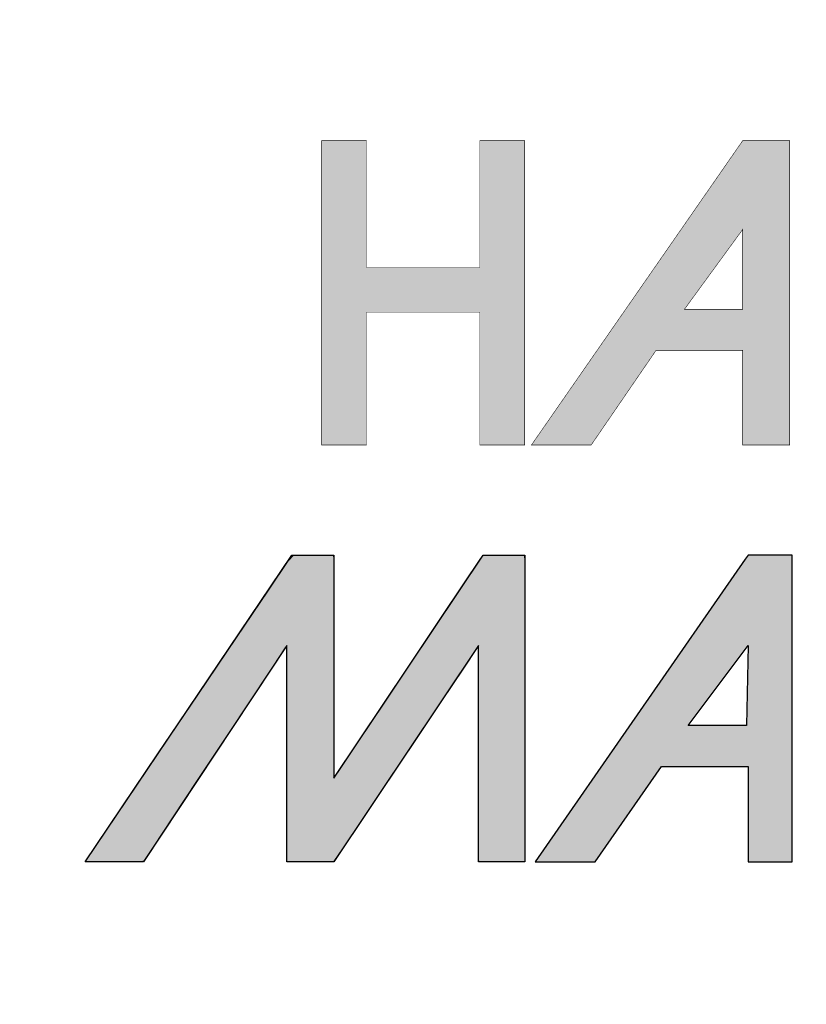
# Model space of a CAD drawing. Header units: inches. Extents: x 0 to 100, y 0 to 75.
# Tile 5 of 13: x 86.03 to 89.18, y 3.94 to 7.89. Entities that reach past the tile are written whole.
import ezdxf
from ezdxf import colors
from ezdxf.entities.mleader import LeaderData, LeaderLine
from ezdxf.math import Vec2, Vec3

# ---------------------------------------------------------------- set-up
doc = ezdxf.new("R2010")
doc.units = ezdxf.units.IN
doc.header["$MEASUREMENT"] = 0
doc.layers.add('Default', color=7, linetype='Continuous')

# ---------------------------------------------------------------- blocks, each defined once
blk = doc.blocks.new('_DOT')
at = {"color": 0}
blk.add_line((0, 0), (-1, 0), dxfattribs=at)
at = {"color": 0, "const_width": 0.333}
blk.add_lwpolyline([(-0.1665, 0, 1), (0.1665, 0, 1)], format="xyb", close=True, dxfattribs=at)
blk = doc.blocks.new('block_2')
at = {"layer": 'Default', "linetype": 'Continuous'}
blk.add_hatch(color=7, dxfattribs=at).paths.add_polyline_path([(-0.8327, 0.06669), (-0.8327, 0.08406), (-0.8327, 0.1076), (-0.8327, 0.13453), (-0.8327, 0.16208), (-0.8327, 0.18746), (-0.8327, 0.20791), (-0.8327, 0.22063), (-0.8328, 0.22345), (-0.83445, 0.22345), (-0.83771, 0.22345), (-0.8421, 0.22345), (-0.84711, 0.22345), (-0.85224, 0.22345), (-0.85701, 0.22345), (-0.86091, 0.22345), (-0.86471, 0.21953), (-0.8786, 0.19893), (-0.90103, 0.16565), (-0.92818, 0.12538), (-0.9562, 0.0838), (-0.98129, 0.04658), (-0.99959, 0.01942), (-1.00729, 0.008), (-1.00571, 0.00793), (-1.00095, 0.00793), (-0.99411, 0.00793), (-0.98627, 0.00793), (-0.97852, 0.00793), (-0.97193, 0.00793), (-0.96758, 0.00793), (-0.96617, 0.00834), (-0.95953, 0.01837), (-0.94594, 0.03889), (-0.92807, 0.06588), (-0.90856, 0.09534), (-0.89007, 0.12326), (-0.87525, 0.14563), (-0.86677, 0.15844), (-0.86573, 0.15788), (-0.86573, 0.1442), (-0.86573, 0.12126), (-0.86573, 0.09308), (-0.86573, 0.06367), (-0.86573, 0.03703), (-0.86573, 0.01717), (-0.86573, 0.00811), (-0.86462, 0.00793), (-0.86093, 0.00793), (-0.85551, 0.00793), (-0.84921, 0.00793), (-0.84292, 0.00793), (-0.83749, 0.00793), (-0.83381, 0.00793), (-0.83258, 0.00811), (-0.82652, 0.01717), (-0.81324, 0.03703), (-0.79542, 0.06367), (-0.77575, 0.09308), (-0.7569, 0.12126), (-0.74156, 0.1442), (-0.73241, 0.15788), (-0.73098, 0.15844), (-0.73098, 0.14563), (-0.73098, 0.12326), (-0.73098, 0.09534), (-0.73098, 0.06588), (-0.73098, 0.03889), (-0.73098, 0.01837), (-0.73098, 0.00834), (-0.73007, 0.00793), (-0.72661, 0.00793), (-0.72137, 0.00793), (-0.71521, 0.00793), (-0.70898, 0.00793), (-0.70354, 0.00793), (-0.69975, 0.00793), (-0.69846, 0.008), (-0.69846, 0.01942), (-0.69846, 0.04658), (-0.69846, 0.0838), (-0.69846, 0.12538), (-0.69846, 0.16565), (-0.69846, 0.19893), (-0.69846, 0.21953), (-0.69867, 0.22345), (-0.70097, 0.22345), (-0.70518, 0.22345), (-0.71051, 0.22345), (-0.71621, 0.22345), (-0.72149, 0.22345), (-0.72557, 0.22345), (-0.72769, 0.22345), (-0.73023, 0.21987), (-0.74082, 0.20403), (-0.75738, 0.17928), (-0.77712, 0.14977), (-0.79729, 0.11962), (-0.81512, 0.09297), (-0.82784, 0.07395)])
h = blk.add_hatch(color=7, dxfattribs=at)
h.paths.add_polyline_path([(-0.54363, 0.22064), (-0.69113, 0.00793), (-0.64918, 0.00793), (-0.6025, 0.07507), (-0.54167, 0.07507), (-0.54167, 0.00793), (-0.51073, 0.00793), (-0.51073, 0.22347), (-0.54167, 0.22347)])
h.paths.add_polyline_path([(-0.58365, 0.10388), (-0.54271, 0.10388), (-0.54167, 0.16001)])
at = {"layer": 'Default', "color": 7, "linetype": 'Continuous'}
for p, q in [((-0.54167, 0.22347), (-0.54363, 0.22064)), ((-0.51073, 0.22347), (-0.54167, 0.22347)), ((-0.51073, 0.00793), (-0.51073, 0.22347)), ((-0.54363, 0.22064), (-0.69113, 0.00793)), ((-0.58365, 0.10388), (-0.54167, 0.16001)), ((-0.54167, 0.16001), (-0.54271, 0.10388)), ((-0.54271, 0.10388), (-0.58365, 0.10388)), ((-0.64918, 0.00793), (-0.6025, 0.07507)), ((-0.6025, 0.07507), (-0.54167, 0.07507)), ((-0.54167, 0.07507), (-0.54167, 0.00793)), ((-0.69113, 0.00793), (-0.64918, 0.00793)), ((-0.54167, 0.00793), (-0.51073, 0.00793))]:
    blk.add_line(p, q, dxfattribs=at)
blk.add_lwpolyline([(-0.8327, 0.06669), (-0.82784, 0.07395), (-0.81512, 0.09297), (-0.79729, 0.11962), (-0.77712, 0.14977), (-0.75738, 0.17928), (-0.74082, 0.20403), (-0.73023, 0.21987), (-0.72769, 0.22345), (-0.72557, 0.22345), (-0.72149, 0.22345), (-0.71621, 0.22345), (-0.71051, 0.22345), (-0.70518, 0.22345), (-0.70097, 0.22345), (-0.69867, 0.22345), (-0.69846, 0.21953), (-0.69846, 0.19893), (-0.69846, 0.16565), (-0.69846, 0.12538), (-0.69846, 0.0838), (-0.69846, 0.04658), (-0.69846, 0.01942), (-0.69846, 0.008), (-0.69975, 0.00793), (-0.70354, 0.00793), (-0.70898, 0.00793), (-0.71521, 0.00793), (-0.72137, 0.00793), (-0.72661, 0.00793), (-0.73007, 0.00793), (-0.73098, 0.00834), (-0.73098, 0.01837), (-0.73098, 0.03889), (-0.73098, 0.06588), (-0.73098, 0.09534), (-0.73098, 0.12326), (-0.73098, 0.14563), (-0.73098, 0.15844), (-0.73241, 0.15788), (-0.74156, 0.1442), (-0.7569, 0.12126), (-0.77575, 0.09308), (-0.79542, 0.06367), (-0.81324, 0.03703), (-0.82652, 0.01717), (-0.83258, 0.00811), (-0.83381, 0.00793), (-0.83749, 0.00793), (-0.84292, 0.00793), (-0.84921, 0.00793), (-0.85551, 0.00793), (-0.86093, 0.00793), (-0.86462, 0.00793), (-0.86573, 0.00811), (-0.86573, 0.01717), (-0.86573, 0.03703), (-0.86573, 0.06367), (-0.86573, 0.09308), (-0.86573, 0.12126), (-0.86573, 0.1442), (-0.86573, 0.15788), (-0.86677, 0.15844), (-0.87525, 0.14563), (-0.89007, 0.12326), (-0.90856, 0.09534), (-0.92807, 0.06588), (-0.94594, 0.03889), (-0.95953, 0.01837), (-0.96617, 0.00834), (-0.96758, 0.00793), (-0.97193, 0.00793), (-0.97852, 0.00793), (-0.98627, 0.00793), (-0.99411, 0.00793), (-1.00095, 0.00793), (-1.00571, 0.00793), (-1.00729, 0.008), (-0.99959, 0.01942), (-0.98129, 0.04658), (-0.9562, 0.0838), (-0.92818, 0.12538), (-0.90103, 0.16565), (-0.8786, 0.19893), (-0.86471, 0.21953), (-0.86091, 0.22345), (-0.85701, 0.22345), (-0.85224, 0.22345), (-0.84711, 0.22345), (-0.8421, 0.22345), (-0.83771, 0.22345), (-0.83445, 0.22345), (-0.8328, 0.22345), (-0.8327, 0.22063), (-0.8327, 0.20791), (-0.8327, 0.18746), (-0.8327, 0.16208), (-0.8327, 0.13453), (-0.8327, 0.1076), (-0.8327, 0.08406), (-0.8327, 0.06669)], close=True, dxfattribs=at)
for points in [[(-1.00734, 0.00793), (-1.00734, 0.00793), (-0.86207, 0.22345), (-0.86207, 0.22345)], [(-0.86207, 0.22345), (-0.85505, 0.22345), (-0.8327, 0.22345), (-0.8327, 0.22345)], [(-0.8327, 0.06669), (-0.8327, 0.06669), (-0.72783, 0.22345), (-0.72783, 0.22345)], [(-0.8327, 0.22345), (-0.8327, 0.22345), (-0.8327, 0.10094), (-0.8327, 0.06669)], [(-0.72783, 0.22345), (-0.72783, 0.22345), (-0.69846, 0.22345), (-0.69846, 0.22345)], [(-0.69846, 0.22345), (-0.69846, 0.22345), (-0.69846, 0.00793), (-0.69846, 0.00793)], [(-0.86573, 0.16001), (-0.86573, 0.16001), (-0.96644, 0.00793), (-0.96644, 0.00793)], [(-0.86573, 0.00793), (-0.86573, 0.00793), (-0.86573, 0.16001), (-0.86573, 0.16001)], [(-0.73098, 0.16001), (-0.73098, 0.16001), (-0.8327, 0.00793), (-0.8327, 0.00793)], [(-0.73098, 0.00793), (-0.73098, 0.00793), (-0.73098, 0.16001), (-0.73098, 0.16001)], [(-0.96644, 0.00793), (-0.96644, 0.00793), (-1.00734, 0.00793), (-1.00734, 0.00793)], [(-0.8327, 0.00793), (-0.8327, 0.00793), (-0.86573, 0.00793), (-0.86573, 0.00793)], [(-0.69846, 0.00793), (-0.69846, 0.00793), (-0.73098, 0.00793), (-0.73098, 0.00793)]]:
    blk.add_open_spline(points, degree=3, dxfattribs=at)
blk = doc.blocks.new('Block1')
at = {"layer": 'Default', "linetype": 'Continuous'}
blk.add_hatch(color=7, dxfattribs=at).paths.add_polyline_path([(1.36286, 1.21446), (1.36286, 1.12534), (1.28316, 1.12534), (1.28316, 1.21448), (1.25172, 1.21448), (1.25172, 1.00054), (1.28316, 1.00054), (1.28316, 1.09389), (1.36286, 1.09389), (1.36286, 1.09387), (1.36286, 1.00052), (1.39433, 1.00052), (1.39433, 1.21446)])
h = blk.add_hatch(color=7, dxfattribs=at)
h.paths.add_polyline_path([(1.54746, 1.21448), (1.54667, 1.21332), (1.39904, 1.00052), (1.44101, 1.00052), (1.48663, 1.06712), (1.54746, 1.06712), (1.54746, 1.00052), (1.58049, 1.00052), (1.58049, 1.21448)])
h.paths.add_polyline_path([(1.54746, 1.09597), (1.54746, 1.15207), (1.50655, 1.09597)])
at = {"layer": 'Default', "color": 7, "linetype": 'Continuous', "const_width": 0.00035}
for points in [[(1.36286, 1.21446), (1.36286, 1.12534), (1.28316, 1.12534), (1.28316, 1.21448), (1.25172, 1.21448), (1.25172, 1.00054), (1.28316, 1.00054), (1.28316, 1.09389), (1.36286, 1.09389), (1.36286, 1.09387), (1.36286, 1.00052), (1.39433, 1.00052), (1.39433, 1.21446), (1.36286, 1.21446)], [(1.54746, 1.21448), (1.54667, 1.21332), (1.39904, 1.00052), (1.44101, 1.00052), (1.48663, 1.06712), (1.54746, 1.06712), (1.54746, 1.00052), (1.58049, 1.00052), (1.58049, 1.21448), (1.54746, 1.21448)], [(1.54746, 1.09597), (1.50655, 1.09597), (1.54746, 1.15207), (1.54746, 1.09597)]]:
    blk.add_lwpolyline(points, close=True, dxfattribs=at)
at = {"layer": 'Default', "color": 7}
blk.add_blockref('block_2', (2.0929, 0.69957), dxfattribs=at)
blk = doc.blocks.new('Block13')
at = {"layer": 'Default', "color": 7}
blk.add_blockref('Block1', (0.03706, 0.08409), dxfattribs=at)
blk = doc.blocks.new('Block11')
at = {"layer": 'Default', "color": 7}
blk.add_blockref('Block13', (0, 0), dxfattribs=at)
blk = doc.blocks.new('Block10')
at = {"layer": 'Default', "color": 7}
blk.add_blockref('Block11', (0, 0), dxfattribs=at)
blk = doc.blocks.new('Block222')
at = {"layer": 'Default', "color": 7, "xscale": 15, "yscale": 15, "zscale": 15}
blk.add_blockref('Block10', (121.713, -88.163), dxfattribs=at)
at = {"layer": 'Default', "color": 7, "linetype": 'Continuous'}
ml = blk.add_multileader_mtext('Standard', dxfattribs=at)
ml.set_content('{\\pxsm0.9;\\fArial|b1||i0||c0|p34;\\W1.;BRS2P2324BK\\P}', color=7)
ml.set_leader_properties()
ml.set_arrow_properties(name='DOT')
ml.build(insert=Vec2(0, 0))
ml.multileader.update_dxf_attribs({"leader_type": 0, "dogleg_length": 0, "arrow_head_size": 2.25})
ctx = ml.context
ctx.base_point, ctx.char_height, ctx.arrow_head_size, ctx.landing_gap_size = Vec3(151.414, -85.88), 2.25, 2.25, 0.787
ctx.text_align_type = 1
notes = []
notes.append((ctx, [(0, (0, 0, 0), (0, 0), (1, 0), 1, [])]))
ctx.mtext.insert, ctx.mtext.alignment = Vec3(162.383, -84.733), 2
for ctx, leaders in notes:
    for number, flags, end, landing, length, lines in leaders:
        leader = LeaderData()
        leader.index, (leader.has_last_leader_line, leader.has_dogleg_vector, leader.attachment_direction) = number, flags
        leader.last_leader_point, leader.dogleg_vector, leader.dogleg_length = Vec3(end), Vec3(landing), length
        for number, points, colour, breaks in lines:
            line = LeaderLine()
            line.index, line.vertices, line.color, line.breaks = number, Vec3.list(points), colors.encode_raw_color(colour), breaks
            leader.lines.append(line)
        ctx.leaders.append(leader)

msp = doc.modelspace()

# ---------------------------------------------------------------- block references
at = {"layer": 'Default', "color": 7, "xscale": 0.38, "yscale": 0.38, "zscale": 0.38}
msp.add_blockref('Block222', (33.6411, 33.5054), dxfattribs=at)

doc.saveas('drawing.dxf')
